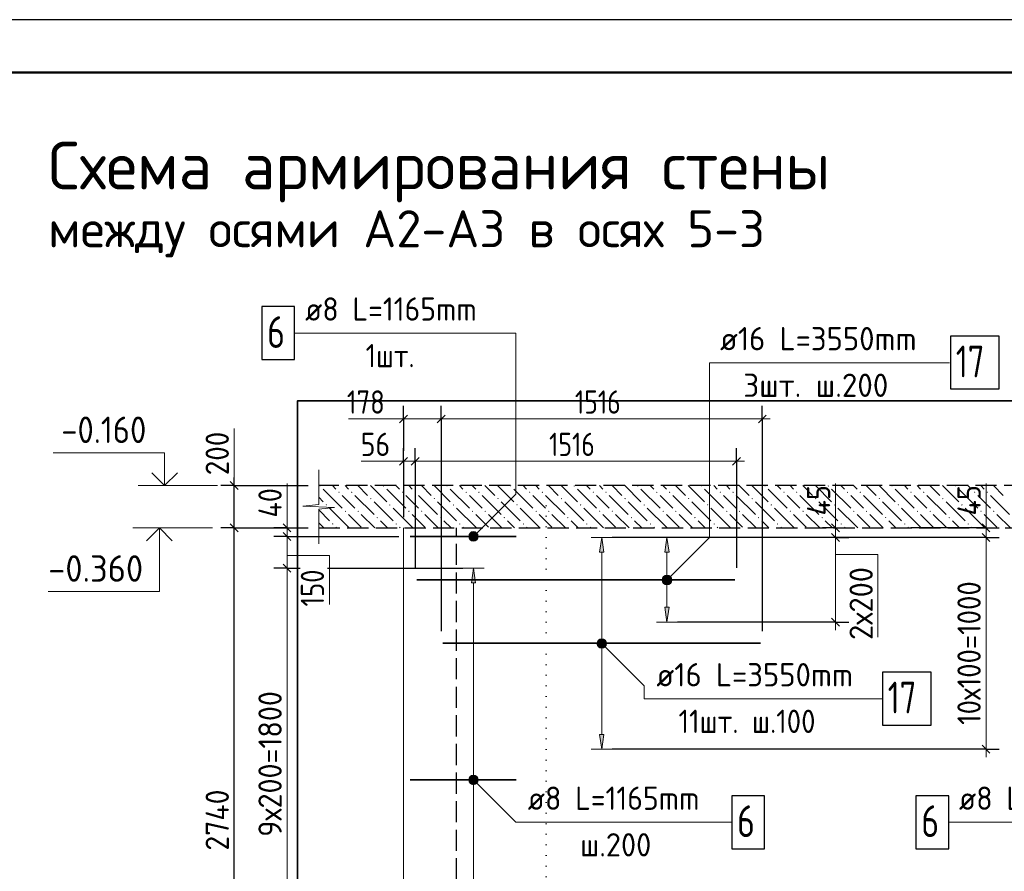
# Model space of a CAD drawing. Header units: millimetres. Extents: x 0 to 42000, y 0 to 29700.
# Tile 13 of 14: x 27697 to 36992, y 21657 to 29700. Entities that reach past the tile are written whole.
import ezdxf

# ---------------------------------------------------------------- set-up
doc = ezdxf.new("R2010")
doc.units = ezdxf.units.MM
doc.linetypes.add('______2', pattern=[270, 200, -70])
doc.linetypes.add('______9', pattern=[100, 0, -100])
for name, color, linetype, lineweight in [('Standard', 7, 'Continuous', 25), ('Высотные отметки', 7, 'Continuous', 25), ('ЖБ Перекрытие верхний уровень', 7, '______2', 25), ('Заголовок чертежа', 7, 'Continuous', 25), ('Позиционная метка линия выноска', 7, 'Continuous', 13), ('Примечания', 7, 'Continuous', 13), ('Сечения символ', 7, 'Continuous', 25), ('Стена обрамление П-обр.', 7, 'Continuous', 35)]:
    doc.layers.add(name, color=color, linetype=linetype, lineweight=lineweight)
doc.layers.add('Размерная выноска', color=7, linetype='Continuous')
doc.layers.add('Стена ДОП арматура У', color=7, linetype='Continuous', lineweight=35, true_color=0x5a2814)
doc.styles.add('ISOCPEUR', font='txt')

msp = doc.modelspace()

# ---------------------------------------------------------------- hatches: boundary and pattern name
at = {"layer": 'ЖБ Перекрытие верхний уровень', "linetype": 'Continuous', "lineweight": 18, "transparency": 33554687}
for points in [[(30525, 25297.1), (30527.9, 25300), (30535.2, 25300), (30538, 25297.1), (30531.5, 25290.6)], [(31125, 25297.1), (31127.9, 25300), (31135.2, 25300), (31138, 25297.1), (31131.5, 25290.6)], [(31725, 25297.1), (31727.9, 25300), (31735.2, 25300), (31738, 25297.1), (31731.5, 25290.6)], [(32325, 25297.1), (32327.9, 25300), (32335.2, 25300), (32338, 25297.1), (32331.5, 25290.6)], [(32925, 25297.1), (32927.9, 25300), (32935.2, 25300), (32938, 25297.1), (32931.5, 25290.6)], [(33525, 25297.1), (33527.9, 25300), (33535.2, 25300), (33538, 25297.1), (33531.5, 25290.6)], [(34125, 25297.1), (34127.9, 25300), (34135.2, 25300), (34138, 25297.1), (34131.5, 25290.6)], [(34725, 25297.1), (34727.9, 25300), (34735.2, 25300), (34738, 25297.1), (34731.5, 25290.6)], [(35325, 25297.1), (35327.9, 25300), (35335.2, 25300), (35338, 25297.1), (35331.5, 25290.6)], [(35925, 25297.1), (35927.9, 25300), (35935.2, 25300), (35938, 25297.1), (35931.5, 25290.6)], [(36525, 25297.1), (36527.9, 25300), (36535.2, 25300), (36538, 25297.1), (36531.5, 25290.6)], [(30705, 25237.1), (30711.5, 25243.6), (30718, 25237.1), (30711.5, 25230.6)], [(30825, 25237.1), (30831.5, 25243.6), (30838, 25237.1), (30831.5, 25230.6)], [(31305, 25237.1), (31311.5, 25243.6), (31318, 25237.1), (31311.5, 25230.6)], [(31425, 25237.1), (31431.5, 25243.6), (31438, 25237.1), (31431.5, 25230.6)], [(31905, 25237.1), (31911.5, 25243.6), (31918, 25237.1), (31911.5, 25230.6)], [(32025, 25237.1), (32031.5, 25243.6), (32038, 25237.1), (32031.5, 25230.6)], [(32505, 25237.1), (32511.5, 25243.6), (32518, 25237.1), (32511.5, 25230.6)], [(32625, 25237.1), (32631.5, 25243.6), (32638, 25237.1), (32631.5, 25230.6)], [(33105, 25237.1), (33111.5, 25243.6), (33118, 25237.1), (33111.5, 25230.6)], [(33225, 25237.1), (33231.5, 25243.6), (33238, 25237.1), (33231.5, 25230.6)], [(33705, 25237.1), (33711.5, 25243.6), (33718, 25237.1), (33711.5, 25230.6)], [(33825, 25237.1), (33831.5, 25243.6), (33838, 25237.1), (33831.5, 25230.6)], [(34305, 25237.1), (34311.5, 25243.6), (34318, 25237.1), (34311.5, 25230.6)], [(34425, 25237.1), (34431.5, 25243.6), (34438, 25237.1), (34431.5, 25230.6)], [(34905, 25237.1), (34911.5, 25243.6), (34918, 25237.1), (34911.5, 25230.6)], [(35025, 25237.1), (35031.5, 25243.6), (35038, 25237.1), (35031.5, 25230.6)], [(35505, 25237.1), (35511.5, 25243.6), (35518, 25237.1), (35511.5, 25230.6)], [(35625, 25237.1), (35631.5, 25243.6), (35638, 25237.1), (35631.5, 25230.6)], [(36105, 25237.1), (36111.5, 25243.6), (36118, 25237.1), (36111.5, 25230.6)], [(36225, 25237.1), (36231.5, 25243.6), (36238, 25237.1), (36231.5, 25230.6)], [(36705, 25237.1), (36711.5, 25243.6), (36718, 25237.1), (36711.5, 25230.6)], [(36825, 25237.1), (36831.5, 25243.6), (36838, 25237.1), (36831.5, 25230.6)], [(30585, 25117.1), (30591.5, 25123.6), (30598, 25117.1), (30591.5, 25110.6)], [(31005, 25177.1), (31011.5, 25183.6), (31018, 25177.1), (31011.5, 25170.6)], [(31185, 25117.1), (31191.5, 25123.6), (31198, 25117.1), (31191.5, 25110.6)], [(31605, 25177.1), (31611.5, 25183.6), (31618, 25177.1), (31611.5, 25170.6)], [(31785, 25117.1), (31791.5, 25123.6), (31798, 25117.1), (31791.5, 25110.6)], [(32205, 25177.1), (32211.5, 25183.6), (32218, 25177.1), (32211.5, 25170.6)], [(32385, 25117.1), (32391.5, 25123.6), (32398, 25117.1), (32391.5, 25110.6)], [(32805, 25177.1), (32811.5, 25183.6), (32818, 25177.1), (32811.5, 25170.6)], [(32985, 25117.1), (32991.5, 25123.6), (32998, 25117.1), (32991.5, 25110.6)], [(33405, 25177.1), (33411.5, 25183.6), (33418, 25177.1), (33411.5, 25170.6)], [(33585, 25117.1), (33591.5, 25123.6), (33598, 25117.1), (33591.5, 25110.6)], [(34005, 25177.1), (34011.5, 25183.6), (34018, 25177.1), (34011.5, 25170.6)], [(34185, 25117.1), (34191.5, 25123.6), (34198, 25117.1), (34191.5, 25110.6)], [(34605, 25177.1), (34611.5, 25183.6), (34618, 25177.1), (34611.5, 25170.6)], [(34785, 25117.1), (34791.5, 25123.6), (34798, 25117.1), (34791.5, 25110.6)], [(35205, 25177.1), (35211.5, 25183.6), (35218, 25177.1), (35211.5, 25170.6)], [(35385, 25117.1), (35391.5, 25123.6), (35398, 25117.1), (35391.5, 25110.6)], [(35805, 25177.1), (35811.5, 25183.6), (35818, 25177.1), (35811.5, 25170.6)], [(35985, 25117.1), (35991.5, 25123.6), (35998, 25117.1), (35991.5, 25110.6)], [(36405, 25177.1), (36411.5, 25183.6), (36418, 25177.1), (36411.5, 25170.6)], [(36585, 25117.1), (36591.5, 25123.6), (36598, 25117.1), (36591.5, 25110.6)], [(30765, 25057.1), (30771.5, 25063.6), (30778, 25057.1), (30771.5, 25050.6)], [(30885, 25057.1), (30891.5, 25063.6), (30898, 25057.1), (30891.5, 25050.6)], [(31065, 24997.1), (31071.5, 25003.6), (31078, 24997.1), (31071.5, 24990.6)], [(31365, 25057.1), (31371.5, 25063.6), (31378, 25057.1), (31371.5, 25050.6)], [(31485, 25057.1), (31491.5, 25063.6), (31498, 25057.1), (31491.5, 25050.6)], [(31665, 24997.1), (31671.5, 25003.6), (31678, 24997.1), (31671.5, 24990.6)], [(31965, 25057.1), (31971.5, 25063.6), (31978, 25057.1), (31971.5, 25050.6)], [(32085, 25057.1), (32091.5, 25063.6), (32098, 25057.1), (32091.5, 25050.6)], [(32265, 24997.1), (32271.5, 25003.6), (32278, 24997.1), (32271.5, 24990.6)], [(32565, 25057.1), (32571.5, 25063.6), (32578, 25057.1), (32571.5, 25050.6)], [(32685, 25057.1), (32691.5, 25063.6), (32698, 25057.1), (32691.5, 25050.6)], [(32865, 24997.1), (32871.5, 25003.6), (32878, 24997.1), (32871.5, 24990.6)], [(33165, 25057.1), (33171.5, 25063.6), (33178, 25057.1), (33171.5, 25050.6)], [(33285, 25057.1), (33291.5, 25063.6), (33298, 25057.1), (33291.5, 25050.6)], [(33465, 24997.1), (33471.5, 25003.6), (33478, 24997.1), (33471.5, 24990.6)], [(33765, 25057.1), (33771.5, 25063.6), (33778, 25057.1), (33771.5, 25050.6)], [(33885, 25057.1), (33891.5, 25063.6), (33898, 25057.1), (33891.5, 25050.6)], [(34065, 24997.1), (34071.5, 25003.6), (34078, 24997.1), (34071.5, 24990.6)], [(34365, 25057.1), (34371.5, 25063.6), (34378, 25057.1), (34371.5, 25050.6)], [(34485, 25057.1), (34491.5, 25063.6), (34498, 25057.1), (34491.5, 25050.6)], [(34665, 24997.1), (34671.5, 25003.6), (34678, 24997.1), (34671.5, 24990.6)], [(34965, 25057.1), (34971.5, 25063.6), (34978, 25057.1), (34971.5, 25050.6)], [(35085, 25057.1), (35091.5, 25063.6), (35098, 25057.1), (35091.5, 25050.6)], [(35265, 24997.1), (35271.5, 25003.6), (35278, 24997.1), (35271.5, 24990.6)], [(35565, 25057.1), (35571.5, 25063.6), (35578, 25057.1), (35571.5, 25050.6)], [(35685, 25057.1), (35691.5, 25063.6), (35698, 25057.1), (35691.5, 25050.6)], [(35865, 24997.1), (35871.5, 25003.6), (35878, 24997.1), (35871.5, 24990.6)], [(36165, 25057.1), (36171.5, 25063.6), (36178, 25057.1), (36171.5, 25050.6)], [(36285, 25057.1), (36291.5, 25063.6), (36298, 25057.1), (36291.5, 25050.6)], [(36465, 24997.1), (36471.5, 25003.6), (36478, 24997.1), (36471.5, 24990.6)], [(36765, 25057.1), (36771.5, 25063.6), (36778, 25057.1), (36771.5, 25050.6)], [(36885, 25057.1), (36891.5, 25063.6), (36898, 25057.1), (36891.5, 25050.6)], [(30645, 24937.1), (30651.5, 24943.6), (30658, 24937.1), (30651.5, 24930.6)], [(31245, 24937.1), (31251.5, 24943.6), (31258, 24937.1), (31251.5, 24930.6)], [(31845, 24937.1), (31851.5, 24943.6), (31858, 24937.1), (31851.5, 24930.6)], [(32445, 24937.1), (32451.5, 24943.6), (32458, 24937.1), (32451.5, 24930.6)], [(33045, 24937.1), (33051.5, 24943.6), (33058, 24937.1), (33051.5, 24930.6)], [(33645, 24937.1), (33651.5, 24943.6), (33658, 24937.1), (33651.5, 24930.6)], [(34245, 24937.1), (34251.5, 24943.6), (34258, 24937.1), (34251.5, 24930.6)], [(34845, 24937.1), (34851.5, 24943.6), (34858, 24937.1), (34851.5, 24930.6)], [(35445, 24937.1), (35451.5, 24943.6), (35458, 24937.1), (35451.5, 24930.6)], [(36045, 24937.1), (36051.5, 24943.6), (36058, 24937.1), (36051.5, 24930.6)], [(36645, 24937.1), (36651.5, 24943.6), (36658, 24937.1), (36651.5, 24930.6)]]:
    msp.add_hatch(color=7, dxfattribs=at).paths.add_polyline_path(points, flags=16)
at = {"layer": 'Позиционная метка линия выноска', "linetype": 'Continuous', "lineweight": 13, "transparency": 33554687}
for points in [[(32012.1, 24788.2), (31948.5, 24851.8), (31937, 24831.5)], [(32012.1, 24788.2), (31937, 24831.5), (31991.8, 24776.7)], [(31991.8, 24776.7), (31937, 24831.5), (31937, 24808.5)], [(32023.6, 24808.5), (31968.9, 24863.3), (31948.5, 24851.8)], [(32023.6, 24808.5), (31948.5, 24851.8), (32012.1, 24788.2)], [(32023.6, 24831.5), (31991.8, 24863.3), (31968.9, 24863.3)], [(32023.6, 24831.5), (31968.9, 24863.3), (32023.6, 24808.5)], [(31991.8, 24863.3), (32023.6, 24831.5), (32012.1, 24851.8)], [(31991.8, 24776.7), (31937, 24808.5), (31968.9, 24776.7)], [(31968.9, 24776.7), (31937, 24808.5), (31948.5, 24788.2)], [(33850.3, 24396.5), (33795.6, 24451.3), (33775.2, 24439.8)], [(33850.3, 24419.5), (33818.5, 24451.3), (33795.6, 24451.3)], [(33850.3, 24419.5), (33795.6, 24451.3), (33850.3, 24396.5)], [(33818.5, 24451.3), (33850.3, 24419.5), (33838.9, 24439.8)], [(33838.9, 24376.2), (33775.2, 24439.8), (33763.8, 24419.5)], [(33838.9, 24376.2), (33763.8, 24419.5), (33818.5, 24364.7)], [(33818.5, 24364.7), (33763.8, 24419.5), (33763.8, 24396.5)], [(33818.5, 24364.7), (33763.8, 24396.5), (33795.6, 24364.7)], [(33795.6, 24364.7), (33763.8, 24396.5), (33775.2, 24376.2)], [(33850.3, 24396.5), (33775.2, 24439.8), (33838.9, 24376.2)], [(33159.4, 23776.2), (33202.6, 23851.3), (33147.9, 23796.5)], [(33147.9, 23796.5), (33202.6, 23851.3), (33179.7, 23851.3)], [(33147.9, 23796.5), (33179.7, 23851.3), (33147.9, 23819.5)], [(33147.9, 23819.5), (33179.7, 23851.3), (33159.4, 23839.8)], [(33159.4, 23776.2), (33223, 23839.8), (33202.6, 23851.3)], [(33179.7, 23764.7), (33223, 23839.8), (33159.4, 23776.2)], [(33179.7, 23764.7), (33234.5, 23819.5), (33223, 23839.8)], [(33202.6, 23764.7), (33234.5, 23819.5), (33179.7, 23764.7)], [(33202.6, 23764.7), (33234.5, 23796.5), (33234.5, 23819.5)], [(33234.5, 23796.5), (33202.6, 23764.7), (33223, 23776.2)], [(31948.5, 22488.2), (31991.8, 22563.3), (31937, 22508.5)], [(31937, 22508.5), (31991.8, 22563.3), (31968.9, 22563.3)], [(31937, 22508.5), (31968.9, 22563.3), (31937, 22531.5)], [(31937, 22531.5), (31968.9, 22563.3), (31948.5, 22551.8)], [(31948.5, 22488.2), (32012.1, 22551.8), (31991.8, 22563.3)], [(31968.9, 22476.7), (32012.1, 22551.8), (31948.5, 22488.2)], [(31968.9, 22476.7), (32023.6, 22531.5), (32012.1, 22551.8)], [(31991.8, 22476.7), (32023.6, 22531.5), (31968.9, 22476.7)], [(31991.8, 22476.7), (32023.6, 22508.5), (32023.6, 22531.5)], [(32023.6, 22508.5), (31991.8, 22476.7), (32012.1, 22488.2)]]:
    msp.add_hatch(color=7, dxfattribs=at).paths.add_polyline_path(points)
at = {"layer": 'Стена ДОП арматура У', "linetype": 'Continuous', "lineweight": 13, "transparency": 33554687}
for points in [[(33211.2, 24670), (33191.2, 24810), (33171.2, 24670)], [(33827.1, 24670), (33807.1, 24810), (33787.1, 24670)]]:
    msp.add_hatch(color=7, dxfattribs=at).paths.add_polyline_path(points)
for points in [[(33827.1, 24150), (33807.1, 24010), (33787.1, 24150)], [(33211.2, 22950), (33191.2, 22810), (33171.2, 22950)]]:
    msp.add_hatch(color=7, dxfattribs=at).paths.add_polyline_path(points, flags=16)
at = {"layer": 'Стена обрамление П-обр.', "linetype": 'Continuous', "lineweight": 13, "transparency": 33554687}
msp.add_hatch(color=7, dxfattribs=at).paths.add_polyline_path([(32000.3, 24380), (31980.3, 24520), (31960.3, 24380)])

# ---------------------------------------------------------------- linework, layer by layer
at = {"layer": 'Standard', "color": 7, "linetype": 'Continuous', "lineweight": -3, "transparency": 33554687}
for p, q in [((31319.2, 25928.9), (31319.2, 26053.9)), ((31675.2, 25928.9), (31675.2, 26053.9)), ((34707.2, 25928.9), (34707.2, 26053.9)), ((31319.2, 25928.9), (31319.2, 25803.9)), ((31319.2, 25928.9), (31319.2, 25628.9)), ((31675.2, 25928.9), (31675.2, 25803.9)), ((31675.2, 25928.9), (31675.2, 23924)), ((34707.2, 25928.9), (34707.2, 25803.9)), ((34707.2, 25928.9), (34707.2, 23924)), ((31319.2, 25528.9), (31319.2, 25653.9)), ((31431.2, 25528.9), (31431.2, 25653.9)), ((34463.2, 25528.9), (34463.2, 25653.9)), ((31319.2, 25528.9), (31319.2, 25403.9)), ((31319.2, 25528.9), (31319.2, 25000)), ((31431.2, 25528.9), (31431.2, 25403.9)), ((31431.2, 25528.9), (31431.2, 24524)), ((34463.2, 25528.9), (34463.2, 25403.9)), ((34463.2, 25528.9), (34463.2, 24524)), ((29721.6, 25300), (29721.6, 25375)), ((29721.6, 25300), (29596.6, 25300)), ((29721.6, 25300), (29846.6, 25300)), ((29721.6, 25300), (30419.2, 25300)), ((29721.6, 24900), (29721.6, 25300)), ((29721.6, 24900), (29596.6, 24900)), ((29721.6, 24900), (29846.6, 24900)), ((29721.6, 24900), (30419.2, 24900)), ((29721.6, 19420), (29721.6, 24900)), ((30220.3, 24900), (30095.3, 24900)), ((30220.3, 24820), (30095.3, 24820)), ((30220.3, 24900), (30345.3, 24900)), ((30220.3, 24820), (30345.3, 24820)), ((35398.9, 24900), (35273.9, 24900)), ((35398.9, 24900), (35523.9, 24900)), ((36818.9, 24900), (36693.9, 24900)), ((36818.9, 24900), (36943.9, 24900)), ((35398.9, 24810), (33907.1, 24810)), ((35398.9, 24810), (35273.9, 24810)), ((35398.9, 24810), (35523.9, 24810)), ((36818.9, 24810), (36693.9, 24810)), ((36818.9, 24810), (36943.9, 24810)), ((30220.3, 24520), (30095.3, 24520)), ((30220.3, 24520), (30345.3, 24520)), ((30603.3, 24520), (31880.3, 24520)), ((35398.9, 24010), (33907.1, 24010)), ((35398.9, 24010), (35273.9, 24010)), ((35398.9, 24010), (35523.9, 24010)), ((36818.9, 22810), (33291.2, 22810)), ((36818.9, 22810), (36693.9, 22810)), ((36818.9, 22810), (36943.9, 22810))]:
    msp.add_line(p, q, dxfattribs=at)
at = {"layer": 'Standard', "color": 7, "linetype": 'Continuous', "lineweight": 25, "transparency": 33554687}
for p, q in [((31356.7, 25966.4), (31281.7, 25891.4)), ((31712.7, 25966.4), (31637.7, 25891.4)), ((34744.7, 25966.4), (34669.7, 25891.4)), ((31281.7, 25491.4), (31356.7, 25566.4)), ((31393.7, 25491.4), (31468.7, 25566.4)), ((34425.7, 25491.4), (34500.7, 25566.4)), ((29759.1, 25262.5), (29684.1, 25337.5)), ((29759.1, 24862.5), (29684.1, 24937.5)), ((30182.8, 24937.5), (30257.8, 24862.5)), ((35361.4, 24937.5), (35436.4, 24862.5)), ((36781.4, 24937.5), (36856.4, 24862.5)), ((30182.8, 24857.5), (30257.8, 24782.5)), ((35361.4, 24847.5), (35436.4, 24772.5)), ((36781.4, 24847.5), (36856.4, 24772.5)), ((30182.8, 24557.5), (30257.8, 24482.5)), ((35361.4, 24047.5), (35436.4, 23972.5)), ((36781.4, 22847.5), (36856.4, 22772.5))]:
    msp.add_line(p, q, dxfattribs=at)
at = {"layer": 'Standard', "color": 7, "linetype": 'Continuous', "lineweight": 13, "transparency": 33554687}
for p, q in [((31319.2, 25928.9), (31244.2, 25928.9)), ((31675.2, 25928.9), (31319.2, 25928.9)), ((34707.2, 25928.9), (31675.2, 25928.9)), ((34707.2, 25928.9), (34782.2, 25928.9)), ((31319.2, 25528.9), (31244.2, 25528.9)), ((31319.2, 25528.9), (31431.2, 25528.9)), ((31431.2, 25528.9), (34463.2, 25528.9)), ((34463.2, 25528.9), (34538.2, 25528.9)), ((30519.2, 25448.7), (30519.2, 25119.7)), ((30519.2, 25119.7), (30369.2, 25105.7)), ((30369.2, 25105.7), (30669.2, 25091.7)), ((30669.2, 25091.7), (30519.2, 25077.7)), ((30519.2, 25077.7), (30519.2, 24748.7)), ((30220.3, 24900), (30220.3, 24975)), ((35398.9, 24900), (35398.9, 24975)), ((36818.9, 24900), (36818.9, 24975)), ((30220.3, 24900), (30220.3, 24820)), ((35398.9, 24900), (35398.9, 24810)), ((36818.9, 24900), (36818.9, 24810)), ((30519.2, 24748.7), (30519.2, 24748.7)), ((36818.9, 24810), (36818.9, 22810)), ((35398.9, 24010), (35398.9, 23935)), ((36818.9, 22810), (36818.9, 22735))]:
    msp.add_line(p, q, dxfattribs=at)
at = {"layer": 'Standard', "color": 7, "linetype": 'Continuous', "lineweight": 18, "transparency": 33554687}
msp.add_line((31319.2, 24900), (31319.2, 19420), dxfattribs=at)
at = {"layer": 'Standard', "color": 7, "linetype": 'Continuous', "lineweight": 25, "transparency": 33554687}
msp.add_lwpolyline([(0, 0), (42000, 0), (42000, 29700), (0, 29700), (0, 0)], close=True, dxfattribs=at)
at = {"layer": 'Standard', "color": 7, "linetype": 'Continuous', "lineweight": 50, "transparency": 33554687}
msp.add_lwpolyline([(2000, 29200), (41500, 29200), (41500, 500), (2000, 500), (2000, 29200)], close=True, dxfattribs=at)
at = {"layer": 'Standard', "color": 7, "linetype": 'Continuous', "lineweight": 13, "transparency": 33554687}
for points in [[(41500, 29200), (13180, 29200), (13180, 6000), (41500, 6000), (41500, 29200)], [(30220.3, 24820), (30220.3, 24805.6), (30220.3, 24805.6), (30220.3, 24520)], [(35398.9, 24810), (35398.9, 24793.2), (35398.9, 24793.2), (35398.9, 24010)], [(30220.3, 24520), (30220.3, 24478.7), (30220.3, 24478.7), (30220.3, 20920)]]:
    msp.add_lwpolyline(points, dxfattribs=at)
at = {"layer": 'Standard', "color": 254, "linetype": 'Continuous', "lineweight": 35, "true_color": 0xc4c4ff, "transparency": 33554687}
msp.add_lwpolyline([(30319.2, 18020), (41299.2, 18020), (41299.2, 26100), (30319.2, 26100), (30319.2, 18020)], dxfattribs=at)
at = {"layer": 'Standard', "color": 7, "linetype": 'Continuous', "lineweight": -3, "transparency": 33554687}
for points in [[(30220.3, 24900), (30234, 24900), (30234, 24900), (30419.2, 24900)], [(30220.3, 24820), (30272.1, 24820), (30272.1, 24820), (31275.2, 24820)], [(35398.9, 24900), (35410.7, 24900), (35410.7, 24900), (35559.2, 24900)], [(36818.9, 24900), (36801.9, 24900), (36801.9, 24900), (36109.5, 24900)], [(36818.9, 24810), (36801.9, 24810), (36801.9, 24810), (33291.2, 24810)], [(30220.3, 24520), (30245.7, 24520), (30245.7, 24520), (30317.3, 24520)]]:
    msp.add_lwpolyline(points, dxfattribs=at)
at = {"layer": 'Высотные отметки', "color": 7, "linetype": 'Continuous', "lineweight": 35, "transparency": 33554687}
for p, q in [((29064, 25300), (28942.8, 25421.2)), ((29064, 25300), (28942.8, 25421.2)), ((29064, 25300), (29185.2, 25421.2)), ((29064, 25300), (29185.2, 25421.2)), ((29015.9, 24900), (28894.7, 24778.8)), ((29015.9, 24900), (28894.7, 24778.8)), ((29015.9, 24900), (29137.1, 24778.8)), ((29015.9, 24900), (29137.1, 24778.8))]:
    msp.add_line(p, q, dxfattribs=at)
at = {"layer": 'Высотные отметки', "color": 7, "linetype": 'Continuous', "lineweight": 13, "transparency": 33554687}
for p, q in [((29564, 25300), (28814, 25300)), ((29564, 25300), (28814, 25300)), ((29515.9, 24900), (28765.9, 24900)), ((29515.9, 24900), (28765.9, 24900))]:
    msp.add_line(p, q, dxfattribs=at)
for points in [[(29064, 25300), (29064, 25610.1), (28014, 25610.1)], [(29064, 25300), (29064, 25610.1), (28014, 25610.1)], [(29015.9, 24900), (29015.9, 24300), (27965.9, 24300)], [(29015.9, 24900), (29015.9, 24300), (27965.9, 24300)]]:
    msp.add_lwpolyline(points, dxfattribs=at)
at = {"layer": 'ЖБ Перекрытие верхний уровень', "color": 7, "linetype": '______2', "lineweight": 25, "transparency": 33554687}
for p, q in [((39619.2, 25300), (30519.2, 25300)), ((30519.2, 24900), (39119.2, 24900))]:
    msp.add_line(p, q, dxfattribs=at)
at = {"layer": 'ЖБ Перекрытие верхний уровень', "color": 9, "linetype": 'Continuous', "lineweight": 18, "true_color": 0xc7c7c7, "transparency": 33554687}
for p, q in [((30648.7, 25300), (30681.5, 25267.2)), ((30768.7, 25300), (30801.5, 25267.2)), ((30888.7, 25300), (30981.5, 25207.1)), ((31008.7, 25300), (31161.5, 25147.1)), ((31248.7, 25300), (31281.5, 25267.2)), ((31368.7, 25300), (31401.5, 25267.2)), ((31488.7, 25300), (31581.5, 25207.1)), ((31608.7, 25300), (31761.5, 25147.1)), ((31848.7, 25300), (31881.5, 25267.2)), ((31968.7, 25300), (32001.5, 25267.2)), ((32088.7, 25300), (32181.5, 25207.1)), ((32208.7, 25300), (32361.5, 25147.1)), ((32448.7, 25300), (32481.5, 25267.2)), ((32568.7, 25300), (32601.5, 25267.2)), ((32688.7, 25300), (32781.5, 25207.1)), ((32808.7, 25300), (32961.5, 25147.1)), ((33048.7, 25300), (33081.5, 25267.2)), ((33168.7, 25300), (33201.5, 25267.2)), ((33288.7, 25300), (33381.5, 25207.1)), ((33408.7, 25300), (33561.5, 25147.1)), ((33648.7, 25300), (33681.5, 25267.2)), ((33768.7, 25300), (33801.5, 25267.2)), ((33888.7, 25300), (33981.5, 25207.1)), ((34008.7, 25300), (34161.5, 25147.1)), ((34248.7, 25300), (34281.5, 25267.2)), ((34368.7, 25300), (34401.5, 25267.2)), ((34488.7, 25300), (34581.5, 25207.1)), ((34608.7, 25300), (34761.5, 25147.1)), ((34848.7, 25300), (34881.5, 25267.2)), ((34968.7, 25300), (35001.5, 25267.2)), ((35088.7, 25300), (35181.5, 25207.1)), ((35208.7, 25300), (35361.5, 25147.1)), ((35448.7, 25300), (35481.5, 25267.2)), ((35568.7, 25300), (35601.5, 25267.2)), ((35688.7, 25300), (35781.5, 25207.1)), ((35808.7, 25300), (35961.5, 25147.1)), ((36048.7, 25300), (36081.5, 25267.2)), ((36168.7, 25300), (36201.5, 25267.2)), ((36288.7, 25300), (36381.5, 25207.1)), ((36408.7, 25300), (36561.5, 25147.1)), ((36648.7, 25300), (36681.5, 25267.2)), ((36768.7, 25300), (36801.5, 25267.2)), ((36888.7, 25300), (36981.5, 25207.1)), ((30519.2, 25189.5), (30561.5, 25147.1)), ((30561.5, 25267.2), (30741.5, 25087.2)), ((30801.5, 25147.1), (30741.5, 25207.1)), ((30861.5, 25207.1), (31041.5, 25027.1)), ((31161.5, 25267.2), (31341.5, 25087.2)), ((31401.5, 25147.1), (31341.5, 25207.1)), ((31461.5, 25207.1), (31641.5, 25027.1)), ((31761.5, 25267.2), (31941.5, 25087.2)), ((32001.5, 25147.1), (31941.5, 25207.1)), ((32061.5, 25207.1), (32241.5, 25027.1)), ((32361.5, 25267.2), (32541.5, 25087.2)), ((32601.5, 25147.1), (32541.5, 25207.1)), ((32661.5, 25207.1), (32841.5, 25027.1)), ((32961.5, 25267.2), (33141.5, 25087.2)), ((33201.5, 25147.1), (33141.5, 25207.1)), ((33261.5, 25207.1), (33441.5, 25027.1)), ((33561.5, 25267.2), (33741.5, 25087.2)), ((33801.5, 25147.1), (33741.5, 25207.1)), ((33861.5, 25207.1), (34041.5, 25027.1)), ((34161.5, 25267.2), (34341.5, 25087.2)), ((34401.5, 25147.1), (34341.5, 25207.1)), ((34461.5, 25207.1), (34641.5, 25027.1)), ((34761.5, 25267.2), (34941.5, 25087.2)), ((35001.5, 25147.1), (34941.5, 25207.1)), ((35061.5, 25207.1), (35241.5, 25027.1)), ((35361.5, 25267.2), (35541.5, 25087.2)), ((35601.5, 25147.1), (35541.5, 25207.1)), ((35661.5, 25207.1), (35841.5, 25027.1)), ((35961.5, 25267.2), (36141.5, 25087.2)), ((36201.5, 25147.1), (36141.5, 25207.1)), ((36261.5, 25207.1), (36441.5, 25027.1)), ((36561.5, 25267.2), (36741.5, 25087.2)), ((36801.5, 25147.1), (36741.5, 25207.1)), ((36861.5, 25207.1), (37041.5, 25027.1)), ((30861.5, 25087.2), (30801.5, 25147.1)), ((31041.5, 25147.1), (31221.5, 24967.2)), ((31461.5, 25087.2), (31401.5, 25147.1)), ((31641.5, 25147.1), (31821.5, 24967.2)), ((32061.5, 25087.2), (32001.5, 25147.1)), ((32241.5, 25147.1), (32421.5, 24967.2)), ((32661.5, 25087.2), (32601.5, 25147.1)), ((32841.5, 25147.1), (33021.5, 24967.2)), ((33261.5, 25087.2), (33201.5, 25147.1)), ((33441.5, 25147.1), (33621.5, 24967.2)), ((33861.5, 25087.2), (33801.5, 25147.1)), ((34041.5, 25147.1), (34221.5, 24967.2)), ((34461.5, 25087.2), (34401.5, 25147.1)), ((34641.5, 25147.1), (34821.5, 24967.2)), ((35061.5, 25087.2), (35001.5, 25147.1)), ((35241.5, 25147.1), (35421.5, 24967.2)), ((35661.5, 25087.2), (35601.5, 25147.1)), ((35841.5, 25147.1), (36021.5, 24967.2)), ((36261.5, 25087.2), (36201.5, 25147.1)), ((36441.5, 25147.1), (36621.5, 24967.2)), ((36861.5, 25087.2), (36801.5, 25147.1)), ((30519.2, 25069.5), (30621.5, 24967.2)), ((30801.5, 24907.1), (30621.5, 25087.2)), ((30801.5, 25027.1), (30921.5, 24907.1)), ((30921.5, 25027.1), (31048.7, 24900)), ((31401.5, 24907.1), (31221.5, 25087.2)), ((31401.5, 25027.1), (31521.5, 24907.1)), ((31521.5, 25027.1), (31648.7, 24900)), ((32001.5, 24907.1), (31821.5, 25087.2)), ((32001.5, 25027.1), (32121.5, 24907.1)), ((32121.5, 25027.1), (32248.7, 24900)), ((32601.5, 24907.1), (32421.5, 25087.2)), ((32601.5, 25027.1), (32721.5, 24907.1)), ((32721.5, 25027.1), (32848.7, 24900)), ((33201.5, 24907.1), (33021.5, 25087.2)), ((33201.5, 25027.1), (33321.5, 24907.1)), ((33321.5, 25027.1), (33448.7, 24900)), ((33801.5, 24907.1), (33621.5, 25087.2)), ((33801.5, 25027.1), (33921.5, 24907.1)), ((33921.5, 25027.1), (34048.7, 24900)), ((34401.5, 24907.1), (34221.5, 25087.2)), ((34401.5, 25027.1), (34521.5, 24907.1)), ((34521.5, 25027.1), (34648.7, 24900)), ((35001.5, 24907.1), (34821.5, 25087.2)), ((35001.5, 25027.1), (35121.5, 24907.1)), ((35121.5, 25027.1), (35248.7, 24900)), ((35601.5, 24907.1), (35421.5, 25087.2)), ((35601.5, 25027.1), (35721.5, 24907.1)), ((35721.5, 25027.1), (35848.7, 24900)), ((36201.5, 24907.1), (36021.5, 25087.2)), ((36201.5, 25027.1), (36321.5, 24907.1)), ((36321.5, 25027.1), (36448.7, 24900)), ((36801.5, 24907.1), (36621.5, 25087.2)), ((36801.5, 25027.1), (36921.5, 24907.1)), ((36921.5, 25027.1), (37048.7, 24900)), ((30568.7, 24900), (30519.2, 24949.5)), ((31168.7, 24900), (31101.5, 24967.2)), ((31768.7, 24900), (31701.5, 24967.2)), ((32368.7, 24900), (32301.5, 24967.2)), ((32968.7, 24900), (32901.5, 24967.2)), ((33568.7, 24900), (33501.5, 24967.2)), ((34168.7, 24900), (34101.5, 24967.2)), ((34768.7, 24900), (34701.5, 24967.2)), ((35368.7, 24900), (35301.5, 24967.2)), ((35968.7, 24900), (35901.5, 24967.2)), ((36568.7, 24900), (36501.5, 24967.2)), ((30681.5, 24907.1), (30688.7, 24900)), ((30801.5, 24907.1), (30808.7, 24900)), ((31281.5, 24907.1), (31288.7, 24900)), ((31401.5, 24907.1), (31408.7, 24900)), ((31881.5, 24907.1), (31888.7, 24900)), ((32001.5, 24907.1), (32008.7, 24900)), ((32481.5, 24907.1), (32488.7, 24900)), ((32601.5, 24907.1), (32608.7, 24900)), ((33081.5, 24907.1), (33088.7, 24900)), ((33201.5, 24907.1), (33208.7, 24900)), ((33681.5, 24907.1), (33688.7, 24900)), ((33801.5, 24907.1), (33808.7, 24900)), ((34281.5, 24907.1), (34288.7, 24900)), ((34401.5, 24907.1), (34408.7, 24900)), ((34881.5, 24907.1), (34888.7, 24900)), ((35001.5, 24907.1), (35008.7, 24900)), ((35481.5, 24907.1), (35488.7, 24900)), ((35601.5, 24907.1), (35608.7, 24900)), ((36081.5, 24907.1), (36088.7, 24900)), ((36201.5, 24907.1), (36208.7, 24900)), ((36681.5, 24907.1), (36688.7, 24900)), ((36801.5, 24907.1), (36808.7, 24900))]:
    msp.add_line(p, q, dxfattribs=at)
at = {"layer": 'Позиционная метка линия выноска', "color": 7, "linetype": 'Continuous', "lineweight": 13, "transparency": 33554687}
for p, q in [((31948.5, 24851.8), (31948.5, 24851.8)), ((32012.1, 24851.8), (32012.1, 24851.8)), ((31948.5, 24788.2), (31948.5, 24788.2)), ((32012.1, 24788.2), (32012.1, 24788.2)), ((33775.2, 24439.8), (33775.2, 24439.8)), ((33775.2, 24376.2), (33775.2, 24376.2)), ((33838.9, 24439.8), (33838.9, 24439.8)), ((33838.9, 24376.2), (33838.9, 24376.2)), ((33159.4, 23839.8), (33159.4, 23839.8)), ((33223, 23839.8), (33223, 23839.8)), ((33159.4, 23776.2), (33159.4, 23776.2)), ((33223, 23776.2), (33223, 23776.2)), ((31948.5, 22551.8), (31948.5, 22551.8)), ((32012.1, 22551.8), (32012.1, 22551.8)), ((31948.5, 22488.2), (31948.5, 22488.2)), ((32012.1, 22488.2), (32012.1, 22488.2))]:
    msp.add_line(p, q, dxfattribs=at)
for points in [[(30292.3, 26740), (32380.3, 26740), (32380.3, 25220), (31980.3, 24820)], [(36473.7, 26460), (34209.7, 26460), (34207.1, 24808), (33807.1, 24408)], [(35841.2, 23286), (33591.2, 23286), (33591.2, 23408), (33191.2, 23808)], [(34418.3, 22120), (32380.3, 22120), (31980.3, 22520)], [(36467.1, 22120), (38501.1, 22120), (38901.1, 22520)]]:
    msp.add_lwpolyline(points, dxfattribs=at)
for centre in [(31980.3, 24820), (33807.1, 24408), (33191.2, 23808), (31980.3, 22520)]:
    msp.add_circle(centre, 45, dxfattribs=at)
at = {"layer": 'Примечания', "color": 253, "linetype": '______2', "lineweight": -3, "true_color": 0xababab, "transparency": 33554687}
msp.add_line((31819.2, 19420), (31819.2, 24900), dxfattribs=at)
at = {"layer": 'Размерная выноска', "color": 7, "linetype": 'Continuous', "lineweight": 13, "transparency": 33554687}
for p, q in [((29721.6, 25300), (29721.6, 25840)), ((31319.2, 25928.9), (30799.2, 25928.9)), ((31319.2, 25528.9), (30919.2, 25528.9)), ((30220.3, 24900), (30220.3, 25320)), ((35398.9, 24900), (35398.9, 25320)), ((36818.9, 24900), (36818.9, 25320))]:
    msp.add_line(p, q, dxfattribs=at)
for points in [[(30220.3, 24640.1), (30620.3, 24640.1), (30620.3, 24177.6)], [(35398.9, 24649.9), (35798.9, 24649.9), (35798.9, 23867.4)]]:
    msp.add_lwpolyline(points, dxfattribs=at)
at = {"layer": 'Сечения символ', "color": 7, "linetype": '______9', "lineweight": 13, "transparency": 33554687}
msp.add_line((32667.5, 25109.7), (32667.5, 18766.3), dxfattribs=at)
at = {"layer": 'Стена ДОП арматура У', "color": 251, "linetype": 'Continuous', "lineweight": 13, "true_color": 0x494949, "transparency": 33554687}
for p, q in [((33191.2, 24810), (33091.2, 24810)), ((33191.2, 24810), (33171.2, 24670)), ((33211.2, 24670), (33191.2, 24810)), ((33191.2, 24810), (33291.2, 24810)), ((33191.2, 24810), (33191.2, 24810)), ((33807.1, 24810), (33707.1, 24810)), ((33807.1, 24810), (33787.1, 24670)), ((33827.1, 24670), (33807.1, 24810)), ((33807.1, 24810), (33907.1, 24810)), ((33807.1, 24810), (33807.1, 24810)), ((33171.2, 24670), (33211.2, 24670)), ((33191.2, 22950), (33191.2, 24670)), ((33787.1, 24670), (33827.1, 24670)), ((33807.1, 24150), (33807.1, 24670)), ((33807.1, 24010), (33787.1, 24150)), ((33787.1, 24150), (33827.1, 24150)), ((33827.1, 24150), (33807.1, 24010)), ((33807.1, 24010), (33707.1, 24010)), ((33807.1, 24010), (33907.1, 24010)), ((33807.1, 24010), (33807.1, 24010)), ((33191.2, 22810), (33171.2, 22950)), ((33171.2, 22950), (33211.2, 22950)), ((33211.2, 22950), (33191.2, 22810)), ((33191.2, 22810), (33091.2, 22810)), ((33191.2, 22810), (33291.2, 22810)), ((33191.2, 22810), (33191.2, 22810))]:
    msp.add_line(p, q, dxfattribs=at)
at = {"layer": 'Стена ДОП арматура У', "color": 19, "linetype": 'Continuous', "lineweight": 35, "true_color": 0x5a2814, "transparency": 33554687}
for p, q in [((34447.2, 24410), (31447.2, 24410)), ((34691.2, 23810), (31691.2, 23810))]:
    msp.add_line(p, q, dxfattribs=at)
at = {"layer": 'Стена ДОП арматура У', "color": 7, "linetype": 'Continuous', "lineweight": 25, "transparency": 33554687}
for points in [[(36483.7, 26212), (36943.7, 26212), (36943.7, 26712), (36483.7, 26712), (36483.7, 26212)], [(35841.2, 23038), (36301.2, 23038), (36301.2, 23538), (35841.2, 23538), (35841.2, 23038)]]:
    msp.add_lwpolyline(points, dxfattribs=at)
at = {"layer": 'Стена обрамление П-обр.', "color": 7, "linetype": 'Continuous', "lineweight": 35, "transparency": 33554687}
for p, q in [((31383.2, 24820), (32383.2, 24820)), ((31383.2, 22520), (32383.2, 22520))]:
    msp.add_line(p, q, dxfattribs=at)
at = {"layer": 'Стена обрамление П-обр.', "color": 251, "linetype": 'Continuous', "lineweight": 13, "true_color": 0x494949, "transparency": 33554687}
for p, q in [((31980.3, 24520), (31880.3, 24520)), ((31980.3, 24520), (31960.3, 24380)), ((32000.3, 24380), (31980.3, 24520)), ((31980.3, 24520), (32080.3, 24520)), ((31980.3, 24520), (31980.3, 24520)), ((31960.3, 24380), (32000.3, 24380)), ((31980.3, 21060), (31980.3, 24380))]:
    msp.add_line(p, q, dxfattribs=at)
at = {"layer": 'Стена обрамление П-обр.', "color": 7, "linetype": 'Continuous', "lineweight": 25, "transparency": 33554687}
for points in [[(29982.3, 26490), (30292.3, 26490), (30292.3, 26990), (29982.3, 26990), (29982.3, 26490)], [(34418.3, 21870), (34728.3, 21870), (34728.3, 22370), (34418.3, 22370), (34418.3, 21870)], [(36157.1, 21870), (36467.1, 21870), (36467.1, 22370), (36157.1, 22370), (36157.1, 21870)]]:
    msp.add_lwpolyline(points, dxfattribs=at)

# ---------------------------------------------------------------- texts
at = {"layer": 'Standard', "color": 7, "linetype": 'Continuous', "lineweight": 25, "transparency": 33554687, "char_height": 220, "attachment_point": 7, "style": 'ISOCPEUR'}
for s, insert, width in [('\\W0.83;178', (30785.7, 25978.9), 508.571), ('\\W0.80;1516', (32938.2, 25978.9), 615.711), ('\\W0.87;56', (30915.7, 25578.9), 403.924), ('\\W0.80;1516', (32694.2, 25578.9), 615.711)]:
    msp.add_mtext(s, dxfattribs=dict(at, insert=insert, width=width))
at = {"layer": 'Standard', "color": 7, "linetype": 'Continuous', "lineweight": 25, "transparency": 33554687, "char_height": 220, "attachment_point": 7, "rotation": 90, "style": 'ISOCPEUR'}
for s, insert, width in [('\\W0.91;200', (29671.6, 25397.5), 561.988), ('\\W0.88;45', (35348.9, 25017.5), 426.797), ('\\W0.88;45', (36768.9, 25017.5), 426.797), ('\\W0.88;40', (30170.3, 24997.5), 426.797), ('\\W0.90;10х100=1000', (36768.9, 23040), 1659.828), ('\\W0.83;150', (30570.3, 24157.1), 508.571), ('\\W0.95;2х200', (35750, 23842), 873.356), ('\\W0.94;9х200=1800', (30170.3, 21983), 1598.703), ('\\W0.93;2740', (29671.6, 21852), 740.386)]:
    msp.add_mtext(s, dxfattribs=dict(at, insert=insert, width=width))
at = {"layer": 'Высотные отметки', "color": 7, "linetype": 'Continuous', "lineweight": 25, "transparency": 33554687, "char_height": 250, "attachment_point": 7, "style": 'ISOCPEUR'}
for s, insert, width in [('\\W0.90;-0.160', (28089, 25701.7), 1011.772), ('\\W0.95;-0.360', (27965.9, 24391.7), 1067.864)]:
    msp.add_mtext(s, dxfattribs=dict(at, insert=insert, width=width))
at = {"layer": 'Заголовок чертежа', "color": 7, "linetype": 'Continuous', "lineweight": 50, "transparency": 33554687, "attachment_point": 7, "style": 'ISOCPEUR'}
for s, insert, char_height, width in [('\\W0.99;Схема армирования стены ', (27965.9, 27975), 450, 7958.285), ('\\W0.99;между осями А2-А3 в осях 5-3', (27965.9, 27455.2), 350, 7065.045)]:
    msp.add_mtext(s, dxfattribs=dict(at, insert=insert, char_height=char_height, width=width))
at = {"layer": 'Стена ДОП арматура У', "color": 7, "linetype": 'Continuous', "lineweight": 13, "transparency": 33554687, "attachment_point": 7, "style": 'ISOCPEUR'}
for s, insert, char_height, width in [('\\W0.96;ø16 L=3550mm ', (34307.7, 26577.3), 220, 2150.523), ('\\W0.75;17', (36533.7, 26322), 300, 472.289), ('\\W0.97;3шт. ш.200 ', (34527.7, 26137.3), 220, 1712.324), ('\\W0.96;ø16 L=3550mm ', (33707.2, 23403.3), 220, 2150.523), ('\\W0.75;17', (35891.2, 23148), 300, 472.289), ('\\W0.90;11шт. ш.100 ', (33916.2, 22963.3), 220, 1726.792)]:
    msp.add_mtext(s, dxfattribs=dict(at, insert=insert, char_height=char_height, width=width))
at = {"layer": 'Стена обрамление П-обр.', "color": 7, "linetype": 'Continuous', "lineweight": 13, "transparency": 33554687, "attachment_point": 7, "style": 'ISOCPEUR'}
for s, insert, char_height, width in [('\\W0.93;ø8 L=1165mm ', (30390.3, 26857.3), 220, 1949.982), ('\\W0.78;6', (30032.3, 26600), 300, 326.407), ('\\W0.89;1шт. ', (30962.3, 26417.3), 220, 801.643), ('\\W0.93;ø8 L=1165mm ', (32492.3, 22237.3), 220, 1949.975), ('\\W0.93;ø8 L=1165mm ', (36563.1, 22237.3), 220, 1949.975), ('\\W0.78;6', (34468.3, 21980), 300, 326.407), ('\\W0.78;6', (36207.1, 21980), 300, 326.407), ('\\W0.95;ш.200 ', (32987.3, 21797.3), 220, 962.136)]:
    msp.add_mtext(s, dxfattribs=dict(at, insert=insert, char_height=char_height, width=width))

doc.saveas('drawing.dxf')
